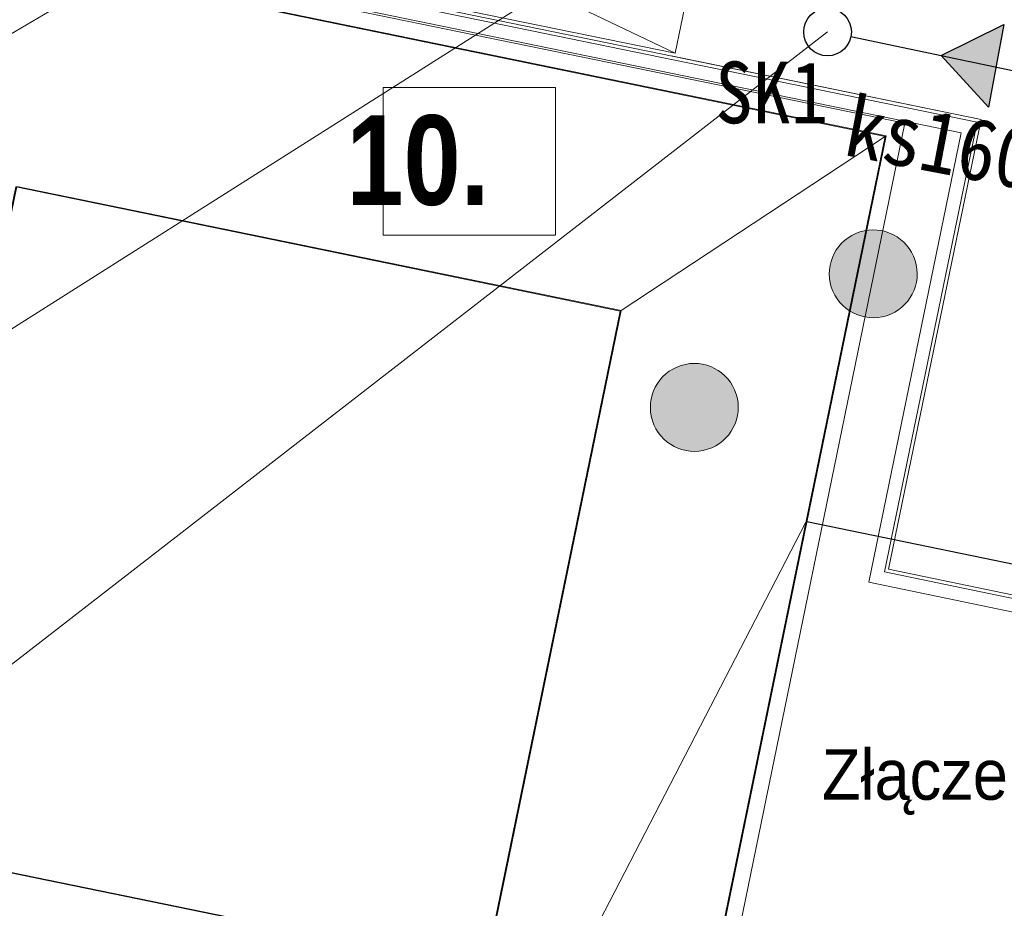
# Model space of a CAD drawing. Header units: metres. Extents: x -94 to 293, y -795 to -637.
# Tile 6 of 48: x 24.48 to 33.26, y -714.38 to -706.46. Entities that reach past the tile are written whole.
import ezdxf
from ezdxf.lldxf.tags import DXFTag
from ezdxf.xclip import XClip

# ---------------------------------------------------------------- set-up
doc = ezdxf.new("R2010")
doc.units = ezdxf.units.M
doc.header["$MEASUREMENT"] = 0
doc.header["$XCLIPFRAME"] = 0
for name, color, linetype, lineweight, true_color in [('0_Nr_pióra__140', 7, 'Continuous', 13, 0x7e20ff), ('PZT DRZEWA DO USUNIĘCIA _Nr_pióra__220', 7, 'Continuous', 5, 0xd90005), ('PZT_i_KD', 7, 'Continuous', 30, 0x136734), ('PZT_i_KS', 7, 'Continuous', 30, 0x4c3926)]:
    doc.layers.add(name, color=color, linetype=linetype, lineweight=lineweight, true_color=true_color)
for name, color, linetype, lineweight in [('_e_elektryka_Nr_pióra__101', 7, 'Continuous', 5), ('Mapa Poniatowa - do zatwierdzenia (3)_39_0_Nr_pióra__1', 7, 'Continuous', 13), ('PZT DRZEWA DO USUNIĘCIA _Nr_pióra__244', 7, 'Continuous', 20), ('PZT_Nr_pióra__1', 7, 'Continuous', 13), ('PZT_Nr_pióra__101', 7, 'Continuous', 5), ('PZT_Nr_pióra__41', 7, 'Continuous', 15), ('WOD-KAN zbiornik deszcz_Nr_pióra__41', 7, 'Continuous', 15)]:
    doc.layers.add(name, color=color, linetype=linetype, lineweight=lineweight)
doc.layers.add('IS_Węzeł_sieci_kanalizacyjnej_-_opisy', color=7, linetype='Continuous')
doc.layers.add('PZT MDCP', color=7, linetype='Continuous')
doc.styles.add('GENERATED_STYLE_5', font='txt')
doc.styles.add('GENERATED_STYLE_9', font='msgothic.ttc')
doc.linetypes.add('Przekreślana podwójnie kopia-000', pattern='A,0,[2,PZT_dwg_01_20261.Shx,S=0.009921,R=0,X=0,Y=0],-1.25,0', length=1.25)
tags = doc.linetypes.add('SOLID', pattern=[10, 10, 0]).pattern_tags.tags
tags[6:7] = [DXFTag(74, 4), DXFTag(75, 0), DXFTag(340, '0'), DXFTag(46, 0.0), DXFTag(50, 0.0), DXFTag(44, 0.0), DXFTag(45, 0.0)]
tags[4:5] = [DXFTag(74, 4), DXFTag(75, 0), DXFTag(340, '0'), DXFTag(46, 0.0), DXFTag(50, 0.0), DXFTag(44, 0.0), DXFTag(45, 0.0)]
doc.dimstyles.new('GENERATED_STYLE__3', dxfattribs={"dimtxt": 0.18, "dimasz": 0.456, "dimexe": 0.18, "dimexo": 0.0625, "dimgap": 0.09, "dimtad": 0, "dimtih": 1, "dimtoh": 1, "dimdec": 4, "dimzin": 0, "dimdsep": 46, "dimcen": 0.09, "dimadec": 0, "dimazin": 0, "dimtfac": 1, "dimtdec": 4, "dimtmove": 0, "dimatfit": 3, "dimldrblk": 'ARROWHEAD_3', "dimfxl": 1, "dimtolj": 1, "dimtzin": 0, "dimarcsym": 0})
picture_1 = doc.add_image_def('image1.tif', size_in_pixel=(3509, 6496))

# ---------------------------------------------------------------- blocks, each defined once
blk = doc.blocks.new('Rysunek_1_39', base_point=(43.8985, -710.766))
at = {"layer": 'Mapa Poniatowa - do zatwierdzenia (3)_39_0_Nr_pióra__1'}
image = blk.add_image(picture_1, insert=(-93.5966, -636.5063), size_in_units=(148.5194, 274.9903), rotation=-90, dxfattribs=at)
image.set_boundary_path([(-0.5, -0.5), (3508.5, 6495.5)])
blk = doc.blocks.new('Etykieta_7', base_point=(29.3877, -705.5473))
at = {"layer": '0_Nr_pióra__140', "linetype": 'Continuous'}
for p, q in [((29.8997, -704.2272), (28.8757, -704.2272)), ((28.8757, -704.2272), (28.8757, -705.5448)), ((29.8997, -705.5448), (29.8997, -704.2272)), ((28.8757, -705.5448), (29.8997, -705.5448))]:
    blk.add_line(p, q, dxfattribs=at)
at = {"layer": '0_Nr_pióra__140', "insert": (29.8997, -704.4739), "char_height": 0.8, "attachment_point": 3, "style": 'GENERATED_STYLE_5'}
blk.add_mtext('\\A1;{\\pt0,140;\\fArial Narrow|b1|i0|c238|p34;8. \\fArial Narrow|b1|i0|c238|p34;\\A1{\\H.66x;\\S^  ;}\\fArial Narrow|b1|i0|c238|p34;\\fArial Narrow|b1|i0|c238|p34;\\A1{\\H.66x;\\S^  ;}\\fArial Narrow|b1|i0|c238|p34;\\fArial Narrow|b1|i0|c238|p34;\\fArial Narrow|b1|i0|c238|p34;\\fArial Narrow|b1|i0|c238|p34;\\fArial Narrow|b1|i0|c238|p34;\\fArial Narrow|b1|i0|c238|p34;\\fArial Narrow|b1|i0|c238|p34;\\fArial Narrow|b1|i0|c238|p34;\\fArial Narrow|b1|i0|c238|p34;\\fArial Narrow|b1|i0|c238|p34;\\fArial Narrow|b1|i0|c238|p34;\\fArial Narrow|b1|i0|c238|p34;\\fArial Narrow|b1|i0|c238|p34;\\fArial Narrow|b1|i0|c238|p34;\\fArial Narrow|b1|i0|c238|p34;\\fArial Narrow|b1|i0|c238|p34;\\fArial Narrow|b1|i0|c238|p34;\\fArial Narrow|b1|i0|c238|p34;\\fArial Narrow|b1|i0|c238|p34;\\fArial Narrow|b1|i0|c238|p34;\\fArial Narrow|b1|i0|c238|p34;\\fArial Narrow|b1|i0|c238|p34;\\fArial Narrow|b1|i0|c238|p34;\\fArial Narrow|b1|i0|c238|p34;\\fArial Narrow|b1|i0|c238|p34;\\fArial Narrow|b1|i0|c238|p34;}', dxfattribs=at)
blk = doc.blocks.new('Etykieta_9', base_point=(28.4905, -708.3854))
at = {"layer": '0_Nr_pióra__140', "linetype": 'Continuous'}
for p, q in [((29.2585, -707.0653), (27.7225, -707.0653)), ((27.7225, -707.0653), (27.7225, -708.3829)), ((29.2585, -708.3829), (29.2585, -707.0653)), ((27.7225, -708.3829), (29.2585, -708.3829))]:
    blk.add_line(p, q, dxfattribs=at)
at = {"layer": '0_Nr_pióra__140', "insert": (29.2585, -707.312), "char_height": 0.8, "attachment_point": 3, "style": 'GENERATED_STYLE_5'}
blk.add_mtext('\\A1;{\\pt0,140;\\fArial Narrow|b1|i0|c238|p34;10. \\fArial Narrow|b1|i0|c238|p34;\\A1{\\H.66x;\\S^  ;}\\fArial Narrow|b1|i0|c238|p34;\\fArial Narrow|b1|i0|c238|p34;\\A1{\\H.66x;\\S^  ;}\\fArial Narrow|b1|i0|c238|p34;\\fArial Narrow|b1|i0|c238|p34;\\fArial Narrow|b1|i0|c238|p34;\\fArial Narrow|b1|i0|c238|p34;\\fArial Narrow|b1|i0|c238|p34;\\fArial Narrow|b1|i0|c238|p34;\\fArial Narrow|b1|i0|c238|p34;\\fArial Narrow|b1|i0|c238|p34;\\fArial Narrow|b1|i0|c238|p34;\\fArial Narrow|b1|i0|c238|p34;\\fArial Narrow|b1|i0|c238|p34;\\fArial Narrow|b1|i0|c238|p34;\\fArial Narrow|b1|i0|c238|p34;\\fArial Narrow|b1|i0|c238|p34;\\fArial Narrow|b1|i0|c238|p34;\\fArial Narrow|b1|i0|c238|p34;\\fArial Narrow|b1|i0|c238|p34;\\fArial Narrow|b1|i0|c238|p34;\\fArial Narrow|b1|i0|c238|p34;\\fArial Narrow|b1|i0|c238|p34;\\fArial Narrow|b1|i0|c238|p34;\\fArial Narrow|b1|i0|c238|p34;\\fArial Narrow|b1|i0|c238|p34;\\fArial Narrow|b1|i0|c238|p34;\\fArial Narrow|b1|i0|c238|p34;\\fArial Narrow|b1|i0|c238|p34;}', dxfattribs=at)
blk = doc.blocks.new('ARROWHEAD_3')
at = {"color": 0, "linetype": 'Continuous', "lineweight": 0}
blk.add_line((0, 0), (-1, 0), dxfattribs=at)
at = {"color": 0, "linetype": 'Continuous', "lineweight": 0, "flags": 128}
blk.add_lwpolyline([(-1, 0.2679), (0, 0), (-1, -0.2679)], dxfattribs=at)
blk = doc.blocks.new('Etykieta_10', base_point=(31.2, -694))
at = {"layer": '0_Nr_pióra__140', "linetype": 'Continuous'}
for p, q in [((32.1, -692.6), (30.2, -692.6)), ((30.2, -692.6), (30.2, -694)), ((30.2, -694), (32.1, -694)), ((32.1, -694), (32.1, -692.6))]:
    blk.add_line(p, q, dxfattribs=at)
at = {"layer": '0_Nr_pióra__140', "insert": (31.2, -692.9), "char_height": 0.8, "attachment_point": 2, "style": 'GENERATED_STYLE_5'}
blk.add_mtext('\\A1;{\\pt0,140;\\fArial Narrow|b1|i0|c238|p34;4.b  \\fArial Narrow|b1|i0|c238|p34;\\A1{\\H.66x;\\S^  ;}\\fArial Narrow|b1|i0|c238|p34;\\fArial Narrow|b1|i0|c238|p34;\\A1{\\H.66x;\\S^  ;}\\fArial Narrow|b1|i0|c238|p34;\\fArial Narrow|b1|i0|c238|p34;\\fArial Narrow|b1|i0|c238|p34;\\fArial Narrow|b1|i0|c238|p34;\\fArial Narrow|b1|i0|c238|p34;\\fArial Narrow|b1|i0|c238|p34;\\fArial Narrow|b1|i0|c238|p34;\\fArial Narrow|b1|i0|c238|p34;\\fArial Narrow|b1|i0|c238|p34;\\fArial Narrow|b1|i0|c238|p34;\\fArial Narrow|b1|i0|c238|p34;\\fArial Narrow|b1|i0|c238|p34;\\fArial Narrow|b1|i0|c238|p34;\\fArial Narrow|b1|i0|c238|p34;\\fArial Narrow|b1|i0|c238|p34;\\fArial Narrow|b1|i0|c238|p34;\\fArial Narrow|b1|i0|c238|p34;\\fArial Narrow|b1|i0|c238|p34;\\fArial Narrow|b1|i0|c238|p34;\\fArial Narrow|b1|i0|c238|p34;\\fArial Narrow|b1|i0|c238|p34;\\fArial Narrow|b1|i0|c238|p34;\\fArial Narrow|b1|i0|c238|p34;\\fArial Narrow|b1|i0|c238|p34;\\fArial Narrow|b1|i0|c238|p34;\\fArial Narrow|b1|i0|c238|p34;}', dxfattribs=at)

msp = doc.modelspace()

# ---------------------------------------------------------------- hatches: boundary and pattern name
at = {"lineweight": 30}
msp.add_hatch(color=32, dxfattribs=at).paths.add_polyline_path([(32.6935, -706.7791), (33.1162, -707.2394), (33.2539, -706.5022)])
at = {"layer": 'PZT DRZEWA DO USUNIĘCIA _Nr_pióra__220', "linetype": 'Continuous', "lineweight": 0, "true_color": 0xa20003}
for points in [[(31.7157, -708.8444, 1), (32.4625, -708.6073, 1)], [(30.121, -710.0353, 1), (30.8678, -709.7982, 1)]]:
    msp.add_hatch(color=14, dxfattribs=at).paths.add_polyline_path(points)
at = {"layer": 'PZT DRZEWA DO USUNIĘCIA _Nr_pióra__244', "linetype": 'Continuous'}
for points in [[(31.9807, -708.745, 1), (32.211, -708.7053, 1)], [(30.3861, -709.9358, 1), (30.6163, -709.8961, 1)]]:
    msp.add_hatch(color=256, dxfattribs=at).paths.add_polyline_path(points)

# ---------------------------------------------------------------- linework, layer by layer
at = {"color": 32, "lineweight": 30}
msp.add_line((34.1992, -707.0991), (31.8897, -706.614), dxfattribs=at)
msp.add_lwpolyline([(33.1162, -707.2394), (32.6935, -706.7791), (33.2539, -706.5022), (33.1162, -707.2394)], dxfattribs=at)
msp.add_circle((31.6817, -706.5703), 0.2125, dxfattribs=at)
at = {"layer": 'IS_Węzeł_sieci_kanalizacyjnej_-_opisy', "linetype": 'SOLID', "lineweight": 20, "ltscale": 10}
for p, q in [((10.3242, -718.1477), (30.7943, -705.17)), ((8.454, -715.9554), (25.2689, -706.0779)), ((16.0686, -718.6714), (31.6817, -706.5703)), ((25.2541, -722.9932), (31.4892, -710.9411))]:
    msp.add_line(p, q, dxfattribs=at)
at = {"layer": 'PZT DRZEWA DO USUNIĘCIA _Nr_pióra__244', "linetype": 'Continuous', "flags": 128}
for points in [[(31.7157, -708.8444, 1), (32.4625, -708.6073, 1)], [(30.121, -710.0353, 1), (30.8678, -709.7982, 1)]]:
    msp.add_lwpolyline(points, format="xyb", close=True, dxfattribs=at)
at = {"layer": 'PZT_i_KD'}
msp.add_line((38.2093, -712.3177), (31.4988, -710.9372), dxfattribs=at)
at = {"layer": 'PZT_Nr_pióra__1', "linetype": 'Continuous'}
msp.add_line((26.6075, -704.9762), (30.3245, -706.7606), dxfattribs=at)
at = {"layer": 'PZT_Nr_pióra__1', "linetype": 'Continuous', "flags": 128}
msp.add_lwpolyline([(54.2104, -715.7713), (53.8554, -717.4822), (38.2926, -714.2524), (38.5873, -712.8326), (32.0489, -711.4756), (32.8737, -707.4683), (26.1942, -706.0935), (26.482, -704.6952), (16.02, -702.546), (17.505, -695.317)], dxfattribs=at)
msp.add_lwpolyline([(30.5257, -705.7811), (26.6075, -704.9762), (26.4063, -705.9557), (30.3245, -706.7606)], close=True, dxfattribs=at)
at = {"layer": 'PZT_Nr_pióra__101', "linetype": 'Continuous', "flags": 128}
for points in [[(54.119, -715.6301), (53.7623, -717.3403), (38.4365, -714.1596), (38.7311, -712.7399), (32.1906, -711.3825), (33.0154, -707.3747), (26.336, -706), (26.6238, -704.6018), (16.1617, -702.4526), (17.5984, -695.4587)], [(54.0953, -715.5945), (53.7391, -717.3048), (38.472, -714.1364), (38.7666, -712.7166), (32.226, -711.3592), (33.0509, -707.3513), (26.3709, -705.9791), (26.6592, -704.5785), (16.1971, -702.4293), (17.6217, -695.4941)], [(30.2891, -706.784), (33.0509, -707.3513), (32.226, -711.3592), (38.7666, -712.7166), (38.472, -714.1364), (53.7391, -717.3048), (54.0953, -715.5945)]]:
    msp.add_lwpolyline(points, dxfattribs=at)
at = {"layer": 'PZT_Nr_pióra__41', "linetype": 'Przekreślana podwójnie kopia-000', "flags": 128}
msp.add_lwpolyline([(22.3281, -707.5329), (20.7003, -715.5017), (30.2996, -717.4737), (32.3722, -707.3844), (22.7731, -705.4125), (22.5129, -706.6523)], dxfattribs=at)
at = {"layer": 'WOD-KAN zbiornik deszcz_Nr_pióra__41', "linetype": 'Continuous'}
for p, q in [((29.8336, -709.0578), (32.1951, -707.5011)), ((29.8432, -709.0534), (32.2047, -707.4967))]:
    msp.add_line(p, q, dxfattribs=at)
at = {"layer": 'WOD-KAN zbiornik deszcz_Nr_pióra__41', "linetype": 'Continuous', "flags": 128}
for points in [[(32.1951, -707.5011), (22.8894, -705.5895), (20.8772, -715.385), (30.1829, -717.2966)], [(32.2047, -707.4967), (22.899, -705.5851), (20.8868, -715.3806), (30.1925, -717.2922)], [(29.8336, -709.0578), (24.4461, -707.951), (23.2388, -713.8283), (28.6263, -714.935)], [(29.8432, -709.0534), (24.4557, -707.9467), (23.2483, -713.824), (28.6358, -714.9307)]]:
    msp.add_lwpolyline(points, close=True, dxfattribs=at)

# ---------------------------------------------------------------- block references
at = {"color": 190, "linetype": 'Continuous', "lineweight": 13, "true_color": 0x7e20ff}
for name, p in [('Etykieta_7', (29.3877, -705.5473)), ('Etykieta_9', (28.4905, -708.3854))]:
    msp.add_blockref(name, p, dxfattribs=at)
at = {"linetype": 'Continuous', "xscale": 0.001, "yscale": 0.001, "zscale": 0.001}
msp.add_blockref('Etykieta_10', (32.3986, -713.4972), dxfattribs=at)
at = {"layer": 'PZT MDCP', "linetype": 'Continuous'}
ref = msp.add_blockref('Rysunek_1_39', (43.8985, -710.766), dxfattribs=at)
XClip(ref).set_block_clipping_path([(-93.5966232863, -785.025747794), (181.3936544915, -636.5063033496)])

# ---------------------------------------------------------------- texts
at = {"layer": '_e_elektryka_Nr_pióra__101', "linetype": 'Continuous', "insert": (35.7392, -713.5506), "char_height": 0.45, "attachment_point": 9, "style": 'GENERATED_STYLE_9'}
msp.add_mtext('\\A1;{\\fMS Gothic|b0|i0|c238|p49;Złącze ZK80x80}', dxfattribs=at)
at = {"layer": 'PZT_i_KD', "color": 7, "linetype": 'Continuous', "insert": (31.1847, -707.3933), "char_height": 0.55, "attachment_point": 8, "style": 'GENERATED_STYLE_9'}
msp.add_mtext('\\A1;{\\W0.9;SK1}', dxfattribs=at)
at = {"layer": 'PZT_i_KS', "color": 7, "linetype": 'Continuous', "style": 'GENERATED_STYLE_9', "width": 0.9}
msp.add_text('ks160', height=0.55, rotation=349.14442, dxfattribs=at).set_placement((31.8103, -707.6636))

# ---------------------------------------------------------------- leaders
at = {"layer": '_e_elektryka_Nr_pióra__101', "linetype": 'Continuous', "annotation_type": 0, "has_hookline": 1, "hookline_direction": 1, "text_width": 4.0477}
msp.add_leader([(36.4838, -711.1875), (35.9961, -713.5506), (35.8292, -713.5506)], dimstyle='GENERATED_STYLE__3', dxfattribs=at)

doc.saveas('drawing.dxf')
